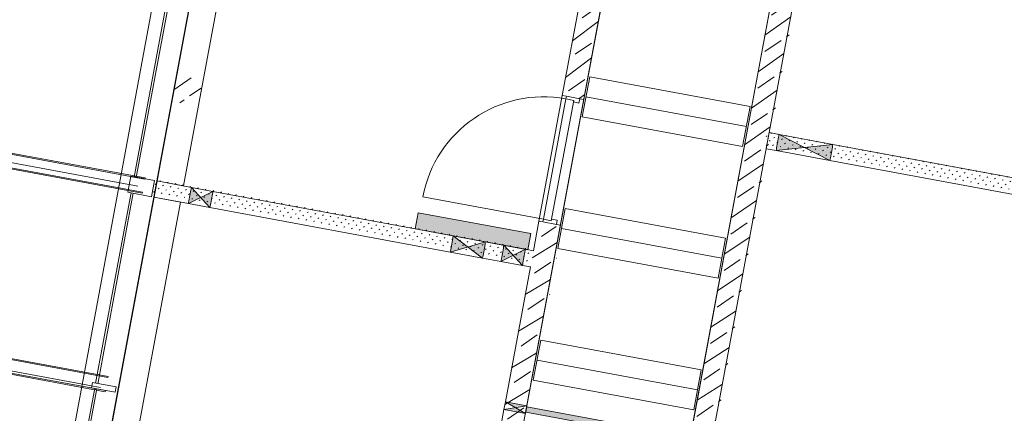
# Model space of a CAD drawing. Header units: metres. Extents: x 0 to 60282398, y -11592309 to 5708004.
# Tile 127 of 136: x 32353389.2 to 32353398.2, y 5707907.19 to 5707910.79. Entities that reach past the tile are written whole.
import ezdxf

# ---------------------------------------------------------------- set-up
doc = ezdxf.new("R2010")
doc.units = ezdxf.units.M
doc.header["$LTSCALE"] = 0.75
doc.set_wipeout_variables(frame=1)
doc.layers.get('0').update_dxf_attribs({"linetype": 'CONTINUOUS'})
for name, color, linetype, lineweight in [('10417023$0$#9_002_GES I Übersicht Erdgeschoss_1_101_Wand Aussen.A', 7, 'CONTINUOUS', 25), ('10417023$0$#9_002_GES I Übersicht Erdgeschoss_1_104_Decken.A', 7, 'CONTINUOUS', 25), ('10417023$0$#9_002_GES I Übersicht Erdgeschoss_1_201_Aussenwandbekleidung.A', 7, 'CONTINUOUS', 25), ('10417023$0$#9_002_GES I Übersicht Erdgeschoss_1_430_Lüftung.US', 7, 'CONTINUOUS', 25), ('10417023$0$#9_002_GES I Übersicht Erdgeschoss_1_Neubau_101_Wand Aussen.A', 7, 'CONTINUOUS', 25), ('10417023$0$#9_002_GES I Übersicht Erdgeschoss_1_Neubau_102_Wand Innen.A', 7, 'CONTINUOUS', 25), ('10417023$0$#9_002_GES I Übersicht Erdgeschoss_1_Neubau_103_Stützen.A', 7, 'CONTINUOUS', 25), ('10417023$0$#9_002_GES I Übersicht Erdgeschoss_1_Neubau_104_Decken.A', 7, 'CONTINUOUS', 25), ('10417023$0$#9_002_GES I Übersicht Erdgeschoss_1_Neubau_107_Dach.A', 7, 'CONTINUOUS', 25), ('10417023$0$#9_002_GES I Übersicht Erdgeschoss_1_Neubau_110_Pfosten-Riegel.A', 7, 'CONTINUOUS', 25), ('10417023$0$#9_002_GES I Übersicht Erdgeschoss_1_Neubau_401_Grundriss.A', 7, 'CONTINUOUS', 25), ('10417023$0$Keine', 7, 'CONTINUOUS', 13)]:
    doc.layers.add(name, color=color, linetype=linetype, lineweight=lineweight)
pattern_1 = [(44.99999999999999, (0, 0), (-0.1697056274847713, 0.1697056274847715), []), (44.99999999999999, (-0.08485281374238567, 0.08485281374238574), (-0.1697056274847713, 0.1697056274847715), [0.18, -0.05999999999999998])]
pattern_2 = [(45, (0, 0), (-0.03535533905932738, 0.03535533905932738), [0.01, -0.03999999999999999])]

# ---------------------------------------------------------------- blocks, each defined once
blk = doc.blocks.new('10417023$0$#9_MKO_LP5_ARC_GES_UP_00_002_P_G_modell (3D)')
at = {"layer": '10417023$0$#9_002_GES I Übersicht Erdgeschoss_1_Neubau_102_Wand Innen.A', "linetype": 'Continuous', "lineweight": 5, "true_color": 0xff0000}
h = blk.add_hatch(dxfattribs=at)
h.set_pattern_fill('#9_BETON__STAHLBETON_0001', color=1, style=0, pattern_type=2)
h.set_pattern_definition(pattern_1)
h.paths.add_polyline_path([(-32353449.124228, -5707797.22957689), (-32353449.124228, -5707801.589529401), (-32353448.92422799, -5707801.589529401), (-32353448.92422799, -5707797.22957689)])
h = blk.add_hatch(dxfattribs=at)
h.set_pattern_fill('#9_BETON__STAHLBETON_0001', color=1, style=0, pattern_type=2)
h.set_pattern_definition(pattern_1)
h.paths.add_polyline_path([(-32353447.40423247, -5707805.340542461), (-32353447.20423232, -5707805.340542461), (-32353447.20423247, -5707798.929555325), (-32353447.40423247, -5707798.929555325)])
at = {"layer": '10417023$0$#9_002_GES I Übersicht Erdgeschoss_1_Neubau_102_Wand Innen.A', "linetype": 'Continuous', "lineweight": 13, "true_color": 0x1f1f1f}
h = blk.add_hatch(dxfattribs=at)
h.set_pattern_fill('#9_GIPS_0001', color=250, style=0, pattern_type=2)
h.set_pattern_definition(pattern_2)
h.paths.add_polyline_path([(-32353442.724228, -5707801.579165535), (-32353447.20444249, -5707801.579165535), (-32353447.20444249, -5707801.591665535), (-32353442.724228, -5707801.591665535)])
h = blk.add_hatch(dxfattribs=at)
h.set_pattern_fill('#9_GIPS_0001', color=250, style=0, pattern_type=2)
h.set_pattern_definition(pattern_2)
h.paths.add_polyline_path([(-32353442.724228, -5707801.591665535), (-32353447.20444249, -5707801.591665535), (-32353447.20444249, -5707801.604165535), (-32353442.724228, -5707801.604165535)])
at = {"layer": '10417023$0$#9_002_GES I Übersicht Erdgeschoss_1_Neubau_102_Wand Innen.A', "linetype": 'Continuous', "lineweight": 13, "true_color": 0xff0000}
h = blk.add_hatch(dxfattribs=at)
h.set_pattern_fill('#9_GIPS_0001', color=1, style=0, pattern_type=2)
h.set_pattern_definition(pattern_2)
h.paths.add_polyline_path([(-32353442.724228, -5707801.604165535), (-32353447.20444249, -5707801.604165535), (-32353447.20444249, -5707801.704165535), (-32353442.724228, -5707801.704165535)])
h = blk.add_hatch(dxfattribs=at)
h.set_pattern_fill('#9_GIPS_0001', color=1, style=0, pattern_type=2)
h.set_pattern_definition(pattern_2)
h.paths.add_polyline_path([(-32353447.20444249, -5707801.716665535), (-32353442.724228, -5707801.716665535), (-32353442.724228, -5707801.704165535), (-32353447.20444249, -5707801.704165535)])
h = blk.add_hatch(dxfattribs=at)
h.set_pattern_fill('#9_GIPS_0001', color=1, style=0, pattern_type=2)
h.set_pattern_definition(pattern_2)
h.paths.add_polyline_path([(-32353447.20444249, -5707801.729165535), (-32353442.724228, -5707801.729165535), (-32353442.724228, -5707801.716665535), (-32353447.20444249, -5707801.716665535)])
at = {"layer": '10417023$0$#9_002_GES I Übersicht Erdgeschoss_1_Neubau_102_Wand Innen.A', "linetype": 'Continuous', "lineweight": 5, "true_color": 0xff0000}
h = blk.add_hatch(dxfattribs=at)
h.set_pattern_fill('#9_BETON__STAHLBETON_0001', color=1, style=0, pattern_type=2)
h.set_pattern_definition(pattern_1)
h.paths.add_polyline_path([(-32353448.924228, -5707802.759529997), (-32353449.124228, -5707802.759529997), (-32353449.124228, -5707805.339528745), (-32353448.924228, -5707805.339528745)])
at = {"layer": '10417023$0$#9_002_GES I Übersicht Erdgeschoss_1_Neubau_103_Stützen.A', "linetype": 'Continuous', "lineweight": 5, "true_color": 0xff0000}
h = blk.add_hatch(dxfattribs=at)
h.set_pattern_fill('#9_BETON__STAHLBETON_0001', color=1, style=0, pattern_type=2)
h.set_pattern_definition(pattern_1)
edge = h.paths.add_edge_path()
edge.add_arc((-32353452.499228, -5707802.17457689), 0.125, 180, 270)
edge.add_arc((-32353452.499228, -5707802.17457689), 0.125, 270, 360)
edge.add_arc((-32353452.499228, -5707802.17457689), 0.125, 0, 90)
edge.add_arc((-32353452.499228, -5707802.17457689), 0.125, 90, 180)
at = {"layer": '10417023$0$#9_002_GES I Übersicht Erdgeschoss_1_104_Decken.A', "color": 1, "linetype": 'Continuous', "lineweight": 13, "true_color": 0xff0000, "flags": 128}
blk.add_lwpolyline([(-32353448.924228, -5707807.11957689), (-32353447.40433647, -5707807.11957689), (-32353447.40433647, -5707797.22957689), (-32353448.924228, -5707797.22957689)], close=True, dxfattribs=at)
at = {"layer": '10417023$0$#9_002_GES I Übersicht Erdgeschoss_1_201_Aussenwandbekleidung.A', "color": 1, "linetype": 'Continuous', "lineweight": 13, "true_color": 0xff0000}
blk.add_line((-32353452.73396897, -5707804.883518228), (-32353452.73396897, -5707804.873518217), dxfattribs=at)
at = {"layer": '10417023$0$#9_002_GES I Übersicht Erdgeschoss_1_430_Lüftung.US', "color": 1, "linetype": 'Continuous', "lineweight": 13, "true_color": 0xff0000, "flags": 128}
blk.add_lwpolyline([(-32353447.40423247, -5707804.449588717), (-32353448.924228, -5707804.449588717), (-32353448.924228, -5707804.499588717), (-32353447.40423247, -5707804.499588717)], close=True, dxfattribs=at)
at = {"layer": '10417023$0$#9_002_GES I Übersicht Erdgeschoss_1_430_Lüftung.US', "color": 1, "linetype": 'Continuous', "true_color": 0xff0000}
blk.add_solid([(-32353447.40423247, -5707804.449588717), (-32353448.924228, -5707804.449588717), (-32353447.40423247, -5707804.499588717), (-32353448.924228, -5707804.499588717)], dxfattribs=at)
at = {"layer": '10417023$0$#9_002_GES I Übersicht Erdgeschoss_1_Neubau_101_Wand Aussen.A', "color": 1, "linetype": 'Continuous', "lineweight": 13, "true_color": 0xff0000}
for p, q in [((-32353452.374228, -5707803.034576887), (-32353452.374228, -5707797.22957689)), ((-32353452.95423437, -5707797.559576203), (-32353452.95423437, -5707806.78957689)), ((-32353452.374228, -5707807.36957689), (-32353452.374228, -5707803.184576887))]:
    blk.add_line(p, q, dxfattribs=at)
at = {"layer": '10417023$0$#9_002_GES I Übersicht Erdgeschoss_1_Neubau_102_Wand Innen.A', "color": 1, "linetype": 'Continuous', "lineweight": 18, "true_color": 0xff0000}
for p, q in [((-32353449.124228, -5707799.994591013), (-32353449.124228, -5707801.589529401)), ((-32353448.924228, -5707801.589529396), (-32353448.924228, -5707799.994591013)), ((-32353447.40423247, -5707799.994593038), (-32353447.40423247, -5707804.439590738)), ((-32353447.20423247, -5707804.439590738), (-32353447.20423247, -5707799.994593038)), ((-32353449.0867278, -5707801.589529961), (-32353449.12422748, -5707801.589529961)), ((-32353448.96172838, -5707801.589529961), (-32353449.0867278, -5707801.589529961)), ((-32353448.92422869, -5707801.589529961), (-32353448.96172838, -5707801.589529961)), ((-32353449.124228, -5707802.759529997), (-32353449.124228, -5707803.034576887)), ((-32353449.0867278, -5707802.759529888), (-32353449.12422748, -5707802.759529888)), ((-32353448.96172838, -5707802.759529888), (-32353449.0867278, -5707802.759529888)), ((-32353448.92422869, -5707802.759529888), (-32353448.96172838, -5707802.759529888)), ((-32353448.924228, -5707804.439588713), (-32353448.924228, -5707802.759529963)), ((-32353449.124228, -5707803.184576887), (-32353449.124228, -5707804.439588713)), ((-32353449.124228, -5707804.439588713), (-32353449.124228, -5707804.509588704)), ((-32353448.92422801, -5707804.509588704), (-32353448.92422801, -5707804.439588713)), ((-32353449.124228, -5707804.509588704), (-32353449.124228, -5707804.739588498))]:
    blk.add_line(p, q, dxfattribs=at)
at = {"layer": '10417023$0$#9_002_GES I Übersicht Erdgeschoss_1_Neubau_102_Wand Innen.A', "color": 1, "linetype": 'Continuous', "lineweight": 13, "true_color": 0xff0000}
for p, q in [((-32353449.12422748, -5707801.589529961), (-32353449.12422748, -5707802.759529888)), ((-32353449.0867278, -5707801.589529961), (-32353449.12422748, -5707801.589529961)), ((-32353449.0867278, -5707801.614529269), (-32353449.0867278, -5707801.589529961)), ((-32353449.0867278, -5707801.589529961), (-32353448.96172838, -5707801.589529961)), ((-32353448.96172838, -5707801.589529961), (-32353449.0867278, -5707801.589529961)), ((-32353448.96172838, -5707801.589529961), (-32353449.0867278, -5707801.589529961)), ((-32353449.01372786, -5707801.614529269), (-32353449.0867278, -5707801.614529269)), ((-32353449.0867278, -5707801.614529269), (-32353449.01372786, -5707801.614529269)), ((-32353449.0867278, -5707802.73453058), (-32353449.0867278, -5707801.614529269)), ((-32353449.01372786, -5707801.629530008), (-32353449.01372786, -5707801.614529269)), ((-32353449.01372786, -5707801.614529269), (-32353449.01372786, -5707802.73453058)), ((-32353448.96172838, -5707801.589529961), (-32353448.96172838, -5707801.629530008)), ((-32353448.92422869, -5707801.589529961), (-32353448.96172838, -5707801.589529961)), ((-32353448.92422869, -5707801.589529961), (-32353448.92422869, -5707802.759529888)), ((-32353447.11208059, -5707801.579165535), (-32353447.20444249, -5707801.579165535)), ((-32353447.20444249, -5707801.579165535), (-32353447.20444249, -5707801.729165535)), ((-32353447.11208059, -5707801.579165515), (-32353447.11208059, -5707801.591665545)), ((-32353446.61208059, -5707801.579165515), (-32353447.11208059, -5707801.579165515)), ((-32353447.11208059, -5707801.591665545), (-32353447.11208059, -5707801.604165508)), ((-32353447.11208059, -5707801.604165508), (-32353447.11208059, -5707801.704165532)), ((-32353447.1120799, -5707801.729164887), (-32353446.61208076, -5707801.579166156)), ((-32353447.1120799, -5707801.579166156), (-32353446.61208076, -5707801.729164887)), ((-32353446.61208059, -5707801.591665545), (-32353446.61208059, -5707801.579165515)), ((-32353443.31175084, -5707801.579165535), (-32353446.61208059, -5707801.579165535)), ((-32353446.61208059, -5707801.604165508), (-32353446.61208059, -5707801.591665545)), ((-32353446.61208059, -5707801.704165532), (-32353446.61208059, -5707801.604165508)), ((-32353448.96172838, -5707801.629530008), (-32353449.01372786, -5707801.629530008)), ((-32353447.11208059, -5707801.704165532), (-32353447.11208059, -5707801.716665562)), ((-32353447.11208059, -5707801.716665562), (-32353447.11208059, -5707801.729165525)), ((-32353446.61208059, -5707801.716665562), (-32353446.61208059, -5707801.704165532)), ((-32353446.61208059, -5707801.729165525), (-32353446.61208059, -5707801.716665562)), ((-32353447.20444249, -5707801.729165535), (-32353447.11208059, -5707801.729165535)), ((-32353447.11208059, -5707801.729165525), (-32353446.61208059, -5707801.729165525)), ((-32353446.61208059, -5707801.729165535), (-32353443.31175084, -5707801.729165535)), ((-32353449.0867278, -5707802.73453058), (-32353450.20672911, -5707802.73453058)), ((-32353449.0867278, -5707802.759529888), (-32353449.12422748, -5707802.759529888)), ((-32353449.01372786, -5707802.73453058), (-32353449.0867278, -5707802.73453058)), ((-32353449.0867278, -5707802.73453058), (-32353449.0867278, -5707802.759529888)), ((-32353449.01372786, -5707802.73453058), (-32353449.0867278, -5707802.73453058)), ((-32353449.0867278, -5707802.759529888), (-32353448.96172838, -5707802.759529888)), ((-32353448.96172838, -5707802.759529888), (-32353449.0867278, -5707802.759529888)), ((-32353448.96172838, -5707802.759529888), (-32353449.0867278, -5707802.759529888)), ((-32353448.96172838, -5707802.719529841), (-32353449.01372786, -5707802.719529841)), ((-32353449.01372786, -5707802.719529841), (-32353449.01372786, -5707802.73453058)), ((-32353448.96172838, -5707802.759529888), (-32353448.96172838, -5707802.719529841)), ((-32353448.92422869, -5707802.759529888), (-32353448.96172838, -5707802.759529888)), ((-32353452.30175539, -5707803.184577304), (-32353452.10175515, -5707803.034577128)), ((-32353452.30175539, -5707803.034577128), (-32353452.10175515, -5707803.184577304)), ((-32353452.30175494, -5707803.034576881), (-32353452.30175494, -5707803.047076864)), ((-32353452.10175492, -5707803.034576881), (-32353452.30175494, -5707803.034576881)), ((-32353452.30175494, -5707803.047076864), (-32353452.30175494, -5707803.059576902)), ((-32353452.30175494, -5707803.059576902), (-32353452.30175494, -5707803.159576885)), ((-32353452.10175492, -5707803.047076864), (-32353452.10175492, -5707803.034576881)), ((-32353449.86922798, -5707803.034576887), (-32353452.10175492, -5707803.034576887)), ((-32353452.10175492, -5707803.059576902), (-32353452.10175492, -5707803.047076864)), ((-32353452.10175492, -5707803.159576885), (-32353452.10175492, -5707803.059576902)), ((-32353449.86922798, -5707803.034576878), (-32353449.86922798, -5707803.047076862)), ((-32353449.56922802, -5707803.034576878), (-32353449.86922798, -5707803.034576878)), ((-32353449.86922798, -5707803.047076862), (-32353449.86922798, -5707803.059576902)), ((-32353449.86922798, -5707803.059576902), (-32353449.86922798, -5707803.159576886)), ((-32353449.86922763, -5707803.184577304), (-32353449.56922872, -5707803.034577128)), ((-32353449.86922763, -5707803.034577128), (-32353449.56922872, -5707803.184577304)), ((-32353449.56922802, -5707803.047076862), (-32353449.56922802, -5707803.034576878)), ((-32353449.39834981, -5707803.034576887), (-32353449.56922802, -5707803.034576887)), ((-32353449.56922802, -5707803.059576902), (-32353449.56922802, -5707803.047076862)), ((-32353449.56922802, -5707803.159576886), (-32353449.56922802, -5707803.059576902)), ((-32353449.39834981, -5707803.034576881), (-32353449.39834981, -5707803.047076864)), ((-32353449.19834979, -5707803.034576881), (-32353449.39834981, -5707803.034576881)), ((-32353449.39834981, -5707803.047076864), (-32353449.39834981, -5707803.059576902)), ((-32353449.39834981, -5707803.059576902), (-32353449.39834981, -5707803.159576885)), ((-32353449.39834936, -5707803.184577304), (-32353449.19834913, -5707803.034577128)), ((-32353449.39834936, -5707803.034577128), (-32353449.19834913, -5707803.184577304)), ((-32353449.19834979, -5707803.047076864), (-32353449.19834979, -5707803.034576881)), ((-32353449.124228, -5707803.034576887), (-32353449.19834979, -5707803.034576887)), ((-32353449.19834979, -5707803.059576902), (-32353449.19834979, -5707803.047076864)), ((-32353449.19834979, -5707803.159576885), (-32353449.19834979, -5707803.059576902)), ((-32353452.30175494, -5707803.159576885), (-32353452.30175494, -5707803.172076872)), ((-32353452.30175494, -5707803.172076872), (-32353452.30175494, -5707803.184576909)), ((-32353452.30175494, -5707803.184576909), (-32353452.10175492, -5707803.184576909)), ((-32353452.10175492, -5707803.172076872), (-32353452.10175492, -5707803.159576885)), ((-32353452.10175492, -5707803.184576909), (-32353452.10175492, -5707803.172076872)), ((-32353452.10175492, -5707803.184576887), (-32353449.86922798, -5707803.184576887)), ((-32353449.86922798, -5707803.159576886), (-32353449.86922798, -5707803.172076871)), ((-32353449.86922798, -5707803.172076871), (-32353449.86922798, -5707803.184576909)), ((-32353449.86922798, -5707803.184576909), (-32353449.56922802, -5707803.184576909)), ((-32353449.56922802, -5707803.172076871), (-32353449.56922802, -5707803.159576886)), ((-32353449.56922802, -5707803.184576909), (-32353449.56922802, -5707803.172076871)), ((-32353449.56922802, -5707803.184576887), (-32353449.39834981, -5707803.184576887)), ((-32353449.39834981, -5707803.159576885), (-32353449.39834981, -5707803.172076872)), ((-32353449.39834981, -5707803.172076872), (-32353449.39834981, -5707803.184576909)), ((-32353449.39834981, -5707803.184576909), (-32353449.19834979, -5707803.184576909)), ((-32353449.19834979, -5707803.172076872), (-32353449.19834979, -5707803.159576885)), ((-32353449.19834979, -5707803.184576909), (-32353449.19834979, -5707803.172076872)), ((-32353449.19834979, -5707803.184576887), (-32353449.124228, -5707803.184576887)), ((-32353448.92422801, -5707804.439588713), (-32353449.124228, -5707804.439588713)), ((-32353449.12422748, -5707804.439588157), (-32353448.92422869, -5707804.50958824)), ((-32353448.92422869, -5707804.439588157), (-32353449.12422748, -5707804.50958824)), ((-32353449.124228, -5707804.509588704), (-32353448.92422801, -5707804.509588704))]:
    blk.add_line(p, q, dxfattribs=at)
blk.add_arc((-32353449.086728, -5707802.734530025), 1.12000066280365, 90, 179.999999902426, dxfattribs=at)
at = {"layer": '10417023$0$#9_002_GES I Übersicht Erdgeschoss_1_Neubau_102_Wand Innen.A', "color": 1, "linetype": 'Continuous', "true_color": 0xff0000}
for points in [[(-32353447.11208059, -5707801.579165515), (-32353447.11208059, -5707801.729165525), (-32353446.86208059, -5707801.654165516)], [(-32353446.61208059, -5707801.579165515), (-32353446.86208059, -5707801.654165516), (-32353446.61208059, -5707801.729165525)], [(-32353452.30175494, -5707803.034576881), (-32353452.30175494, -5707803.184576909), (-32353452.20175493, -5707803.109576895)], [(-32353452.10175492, -5707803.034576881), (-32353452.20175493, -5707803.109576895), (-32353452.10175492, -5707803.184576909)], [(-32353449.86922798, -5707803.034576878), (-32353449.86922798, -5707803.184576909), (-32353449.719228, -5707803.109576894)], [(-32353449.56922802, -5707803.034576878), (-32353449.719228, -5707803.109576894), (-32353449.56922802, -5707803.184576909)], [(-32353449.39834981, -5707803.034576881), (-32353449.39834981, -5707803.184576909), (-32353449.2983498, -5707803.109576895)], [(-32353449.19834979, -5707803.034576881), (-32353449.2983498, -5707803.109576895), (-32353449.19834979, -5707803.184576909)], [(-32353448.92422801, -5707804.439588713), (-32353449.124228, -5707804.439588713), (-32353449.024228, -5707804.474588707)], [(-32353448.92422801, -5707804.509588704), (-32353449.024228, -5707804.474588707), (-32353449.124228, -5707804.509588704)]]:
    blk.add_solid(points, dxfattribs=at)
at = {"layer": '10417023$0$#9_002_GES I Übersicht Erdgeschoss_1_Neubau_104_Decken.A', "color": 1, "linetype": 'Continuous', "lineweight": 13, "true_color": 0xff0000}
for p, q in [((-32353448.90922796, -5707801.375588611), (-32353447.41922621, -5707801.375588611)), ((-32353448.90922796, -5707801.748587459), (-32353448.90922796, -5707801.375588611)), ((-32353447.41922621, -5707801.748587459), (-32353447.41922621, -5707801.375588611)), ((-32353448.90922796, -5707801.562088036), (-32353447.41922621, -5707801.562088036)), ((-32353448.90922796, -5707801.748587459), (-32353447.41922621, -5707801.748587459)), ((-32353448.90922796, -5707802.600589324), (-32353447.41922621, -5707802.600589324)), ((-32353448.90922796, -5707802.973588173), (-32353448.90922796, -5707802.600589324)), ((-32353447.41922621, -5707802.973588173), (-32353447.41922621, -5707802.600589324)), ((-32353448.90922796, -5707802.787088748), (-32353447.41922621, -5707802.787088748)), ((-32353448.90922796, -5707802.973588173), (-32353447.41922621, -5707802.973588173)), ((-32353448.90922796, -5707803.825590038), (-32353447.41922621, -5707803.825590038)), ((-32353448.90922796, -5707804.198588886), (-32353448.90922796, -5707803.825590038)), ((-32353447.41922621, -5707804.198588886), (-32353447.41922621, -5707803.825590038)), ((-32353448.90922796, -5707804.012089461), (-32353447.41922621, -5707804.012089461)), ((-32353448.90922796, -5707804.198588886), (-32353447.41922621, -5707804.198588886))]:
    blk.add_line(p, q, dxfattribs=at)
at = {"layer": '10417023$0$#9_002_GES I Übersicht Erdgeschoss_1_Neubau_104_Decken.A', "color": 1, "linetype": 'Continuous', "lineweight": 13, "true_color": 0xff0000, "flags": 128}
for points in [[(-32353460.539228, -5707797.304576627), (-32353468.96423227, -5707797.304576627), (-32353468.96423227, -5707810.39957689), (-32353464.33422799, -5707810.39957689), (-32353464.33422799, -5707812.749576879), (-32353442.50422801, -5707812.74957689), (-32353442.504228, -5707790.55957689), (-32353451.27397855, -5707790.559574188), (-32353451.27397855, -5707797.22957689), (-32353452.624228, -5707797.22957689), (-32353452.624228, -5707807.119576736), (-32353460.539228, -5707807.119576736)], [(-32353460.53922781, -5707797.22957689), (-32353460.53922781, -5707807.119576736), (-32353452.62422809, -5707807.119576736), (-32353452.62422809, -5707797.22957689)]]:
    blk.add_lwpolyline(points, close=True, dxfattribs=at)
at = {"layer": '10417023$0$#9_002_GES I Übersicht Erdgeschoss_1_Neubau_401_Grundriss.A', "color": 1, "linetype": 'Continuous', "lineweight": 13, "true_color": 0xff0000, "flags": 128}
blk.add_lwpolyline([(-32353449.17634166, -5707803.034576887), (-32353449.17634166, -5707802.884576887), (-32353450.22134165, -5707802.884576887), (-32353450.22134165, -5707803.034576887)], close=True, dxfattribs=at)
at = {"layer": '10417023$0$#9_002_GES I Übersicht Erdgeschoss_1_Neubau_401_Grundriss.A', "color": 1, "linetype": 'Continuous', "true_color": 0xff0000}
blk.add_solid([(-32353449.17634166, -5707803.034576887), (-32353449.17634166, -5707802.884576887), (-32353450.22134165, -5707803.034576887), (-32353450.22134165, -5707802.884576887)], dxfattribs=at)
at = {"color": 1, "linetype": 'Continuous', "lineweight": 5, "true_color": 0xff0000}
for points in [[(-32353452.834227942, -5707803.054576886), (-32353452.814227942, -5707803.054576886), (-32353452.814227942, -5707801.244576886), (-32353452.834227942, -5707801.244576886)], [(-32353452.834227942, -5707804.974576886), (-32353452.814227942, -5707804.974576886), (-32353452.814227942, -5707803.164576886), (-32353452.834227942, -5707803.164576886)]]:
    blk.add_wipeout(points, dxfattribs=at).dxf.layer = '10417023$0$#9_002_GES I Übersicht Erdgeschoss_1_Neubau_110_Pfosten-Riegel.A'
at = {"layer": '10417023$0$#9_002_GES I Übersicht Erdgeschoss_1_201_Aussenwandbekleidung.A', "color": 1, "linetype": 'Continuous', "lineweight": 13, "true_color": 0xff0000}
for p, q in [((-32353460.42935261, -5707804.873518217), (-32353452.73396897, -5707804.873518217)), ((-32353460.42935261, -5707804.883518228), (-32353452.73396897, -5707804.883518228))]:
    blk.add_line(p, q, dxfattribs=at)
at = {"layer": '10417023$0$#9_002_GES I Übersicht Erdgeschoss_1_Neubau_110_Pfosten-Riegel.A', "color": 1, "linetype": 'Continuous', "lineweight": 13, "true_color": 0xff0000, "flags": 128}
for points in [[(-32353452.83422794, -5707803.054576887), (-32353452.81422794, -5707803.054576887), (-32353452.81422794, -5707801.244576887), (-32353452.83422794, -5707801.244576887)], [(-32353452.83422794, -5707804.974576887), (-32353452.81422794, -5707804.974576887), (-32353452.81422794, -5707803.164576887), (-32353452.83422794, -5707803.164576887)]]:
    blk.add_lwpolyline(points, close=True, dxfattribs=at)
at = {"color": 1, "linetype": 'Continuous', "lineweight": 5, "true_color": 0xff0000}
for points in [[(-32353452.864227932, -5707803.034576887), (-32353452.864227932, -5707803.184576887), (-32353452.644227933, -5707803.184576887), (-32353452.644227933, -5707803.034576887)], [(-32353452.83422794, -5707806.844576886), (-32353452.814227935, -5707806.844576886), (-32353452.814227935, -5707804.9845768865), (-32353452.83422794, -5707804.9845768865)]]:
    blk.add_wipeout(points, dxfattribs=at).dxf.layer = '10417023$0$#9_002_GES I Übersicht Erdgeschoss_1_Neubau_110_Pfosten-Riegel.A'
at = {"layer": '10417023$0$#9_002_GES I Übersicht Erdgeschoss_1_Neubau_102_Wand Innen.A', "linetype": 'Continuous', "lineweight": 13, "true_color": 0x1f1f1f}
h = blk.add_hatch(dxfattribs=at)
h.set_pattern_fill('#9_GIPS_0001', color=250, style=0, pattern_type=2)
h.set_pattern_definition(pattern_2)
h.paths.add_polyline_path([(-32353449.124228, -5707803.034576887), (-32353452.624228, -5707803.034576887), (-32353452.624228, -5707803.047076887), (-32353449.124228, -5707803.047076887)])
at = {"layer": '10417023$0$#9_002_GES I Übersicht Erdgeschoss_1_Neubau_102_Wand Innen.A', "linetype": 'Continuous', "lineweight": 13, "true_color": 0xff0000}
h = blk.add_hatch(dxfattribs=at)
h.set_pattern_fill('#9_GIPS_0001', color=1, style=0, pattern_type=2)
h.set_pattern_definition(pattern_2)
h.paths.add_polyline_path([(-32353449.124228, -5707803.047076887), (-32353452.624228, -5707803.047076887), (-32353452.624228, -5707803.059576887), (-32353449.124228, -5707803.059576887)])
h = blk.add_hatch(dxfattribs=at)
h.set_pattern_fill('#9_GIPS_0001', color=1, style=0, pattern_type=2)
h.set_pattern_definition(pattern_2)
h.paths.add_polyline_path([(-32353449.124228, -5707803.059576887), (-32353452.624228, -5707803.059576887), (-32353452.624228, -5707803.159576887), (-32353449.124228, -5707803.159576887)])
h = blk.add_hatch(dxfattribs=at)
h.set_pattern_fill('#9_GIPS_0001', color=1, style=0, pattern_type=2)
h.set_pattern_definition(pattern_2)
h.paths.add_polyline_path([(-32353452.624228, -5707803.172076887), (-32353449.124228, -5707803.172076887), (-32353449.124228, -5707803.159576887), (-32353452.624228, -5707803.159576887)])
at = {"layer": '10417023$0$#9_002_GES I Übersicht Erdgeschoss_1_Neubau_102_Wand Innen.A', "linetype": 'Continuous', "lineweight": 13, "true_color": 0x1f1f1f}
h = blk.add_hatch(dxfattribs=at)
h.set_pattern_fill('#9_GIPS_0001', color=250, style=0, pattern_type=2)
h.set_pattern_definition(pattern_2)
h.paths.add_polyline_path([(-32353452.624228, -5707803.184576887), (-32353449.124228, -5707803.184576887), (-32353449.124228, -5707803.172076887), (-32353452.624228, -5707803.172076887)])
at = {"layer": '10417023$0$#9_002_GES I Übersicht Erdgeschoss_1_201_Aussenwandbekleidung.A', "color": 1, "linetype": 'Continuous', "lineweight": 13, "true_color": 0xff0000}
for p, q in [((-32353460.42935261, -5707803.027523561), (-32353452.73396897, -5707803.027523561)), ((-32353460.42935261, -5707803.037523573), (-32353452.73396897, -5707803.037523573)), ((-32353452.73396897, -5707803.037523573), (-32353452.73396897, -5707803.027523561)), ((-32353460.42935261, -5707803.159598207), (-32353452.73396897, -5707803.159598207)), ((-32353460.42935261, -5707803.169598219), (-32353452.73396897, -5707803.169598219)), ((-32353452.73396897, -5707803.169598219), (-32353452.73396897, -5707803.159598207))]:
    blk.add_line(p, q, dxfattribs=at)
at = {"layer": '10417023$0$#9_002_GES I Übersicht Erdgeschoss_1_Neubau_101_Wand Aussen.A', "color": 1, "linetype": 'Continuous', "lineweight": 13, "true_color": 0xff0000}
for p, q in [((-32353452.624228, -5707797.22957689), (-32353452.624228, -5707803.034576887)), ((-32353452.62422869, -5707803.034577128), (-32353452.3742284, -5707803.034577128)), ((-32353452.3742284, -5707803.184577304), (-32353452.62422869, -5707803.184577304))]:
    blk.add_line(p, q, dxfattribs=at)
at = {"layer": '10417023$0$#9_002_GES I Übersicht Erdgeschoss_1_Neubau_102_Wand Innen.A', "color": 1, "linetype": 'Continuous', "lineweight": 13, "true_color": 0xff0000}
for p, q in [((-32353452.30175494, -5707803.034576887), (-32353452.624228, -5707803.034576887)), ((-32353452.624228, -5707803.034576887), (-32353452.624228, -5707803.184576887)), ((-32353452.624228, -5707803.184576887), (-32353452.30175494, -5707803.184576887))]:
    blk.add_line(p, q, dxfattribs=at)
at = {"layer": '10417023$0$#9_002_GES I Übersicht Erdgeschoss_1_Neubau_107_Dach.A', "color": 1, "linetype": 'Continuous', "lineweight": 13, "true_color": 0xff0000}
blk.add_line((-32353460.379228, -5707803.111576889), (-32353452.784228, -5707803.111576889), dxfattribs=at)
at = {"layer": '10417023$0$#9_002_GES I Übersicht Erdgeschoss_1_Neubau_110_Pfosten-Riegel.A', "color": 1, "linetype": 'Continuous', "lineweight": 13, "true_color": 0xff0000, "flags": 128}
for points in [[(-32353452.86422794, -5707803.034576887), (-32353452.86422794, -5707803.184576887), (-32353452.64422794, -5707803.184576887), (-32353452.64422794, -5707803.034576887)], [(-32353452.83422794, -5707806.844576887), (-32353452.81422794, -5707806.844576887), (-32353452.81422794, -5707804.984576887), (-32353452.83422794, -5707804.984576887)]]:
    blk.add_lwpolyline(points, close=True, dxfattribs=at)
at = {"color": 1, "linetype": 'Continuous', "lineweight": 5, "true_color": 0xff0000}
blk.add_wipeout([(-32353452.864227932, -5707804.954576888), (-32353452.864227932, -5707805.004576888), (-32353452.644227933, -5707805.004576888), (-32353452.644227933, -5707804.954576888)], dxfattribs=at).dxf.layer = '10417023$0$#9_002_GES I Übersicht Erdgeschoss_1_Neubau_110_Pfosten-Riegel.A'
at = {"layer": '10417023$0$#9_002_GES I Übersicht Erdgeschoss_1_101_Wand Aussen.A', "color": 1, "linetype": 'Continuous', "lineweight": 25, "true_color": 0xff0000, "flags": 128}
blk.add_lwpolyline([(-32353460.53922791, -5707797.22957689), (-32353452.62422818, -5707797.22957689), (-32353452.62422818, -5707807.119576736), (-32353460.53922791, -5707807.119576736)], close=True, dxfattribs=at)
at = {"layer": '10417023$0$#9_002_GES I Übersicht Erdgeschoss_1_201_Aussenwandbekleidung.A', "color": 1, "linetype": 'Continuous', "lineweight": 13, "true_color": 0xff0000}
for p, q in [((-32353460.42935261, -5707805.005592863), (-32353452.73396897, -5707805.005592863)), ((-32353460.42935261, -5707805.015592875), (-32353452.73396897, -5707805.015592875)), ((-32353452.73396897, -5707805.015592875), (-32353452.73396897, -5707805.005592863))]:
    blk.add_line(p, q, dxfattribs=at)
at = {"layer": '10417023$0$#9_002_GES I Übersicht Erdgeschoss_1_Neubau_101_Wand Aussen.A', "color": 1, "linetype": 'Continuous', "lineweight": 13, "true_color": 0xff0000}
for p, q in [((-32353452.62423437, -5707806.95957689), (-32353452.62423437, -5707797.389576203)), ((-32353452.624228, -5707803.184576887), (-32353452.624228, -5707807.11957689))]:
    blk.add_line(p, q, dxfattribs=at)
at = {"layer": '10417023$0$#9_002_GES I Übersicht Erdgeschoss_1_Neubau_107_Dach.A', "color": 1, "linetype": 'Continuous', "lineweight": 13, "true_color": 0xff0000}
blk.add_line((-32353460.379228, -5707804.985576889), (-32353452.784228, -5707804.985576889), dxfattribs=at)
at = {"layer": '10417023$0$#9_002_GES I Übersicht Erdgeschoss_1_Neubau_110_Pfosten-Riegel.A', "color": 1, "linetype": 'Continuous', "lineweight": 13, "true_color": 0xff0000, "flags": 128}
blk.add_lwpolyline([(-32353452.86422794, -5707804.954576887), (-32353452.86422794, -5707805.004576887), (-32353452.64422794, -5707805.004576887), (-32353452.64422794, -5707804.954576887)], close=True, dxfattribs=at)
blk = doc.blocks.new('10417023$0$2_MKO_LP5_LAN_GES_UP_00_002_V_A (3D)')
at = {"layer": '10417023$0$Keine'}
blk.add_blockref('10417023$0$#9_MKO_LP5_ARC_GES_UP_00_002_P_G_modell (3D)', (0, 0), dxfattribs=at)
blk = doc.blocks.new('10417023')
at = {"layer": '10417023$0$Keine', "rotation": 349.4819372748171}
blk.add_blockref('10417023$0$2_MKO_LP5_LAN_GES_UP_00_002_V_A (3D)', (65205154.93137175, 5413829.557758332), dxfattribs=at)

msp = doc.modelspace()

# ---------------------------------------------------------------- block references
msp.add_blockref('10417023', (0, 0))

doc.saveas('drawing.dxf')
